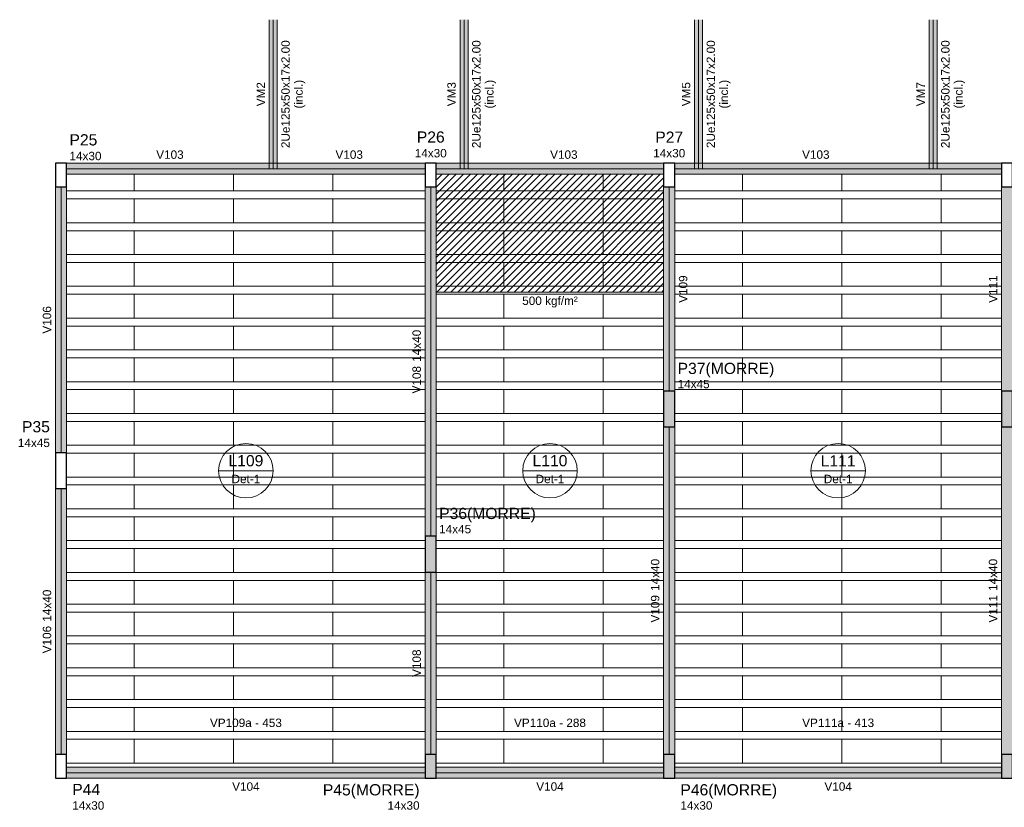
# Model space of a CAD drawing. Header units: millimetres. Extents: x 10906 to 25863, y 1966 to 4861.
# Tile 86 of 163: x 11425 to 11450, y 2928 to 2948. Entities that reach past the tile are written whole.
import ezdxf

# ---------------------------------------------------------------- set-up
doc = ezdxf.new("R2010")
doc.units = ezdxf.units.MM
for name, color, linetype, lineweight in [('CR-Paredes', 7, 'Continuous', 5), ('CR-Textos dos elementos', 4, 'Continuous', 30), ('FO-Eixos', 5, 'Continuous', 5), ('FO-Hachura pilar que morre', 106, 'Continuous', 5), ('FO-Hachura viga', 41, 'Continuous', 5), ('FO-Hachura viga genérica inclinada', 243, 'Continuous', 5), ('FO-Hachuras das lajes', 1, 'Continuous', 20), ('FO-Pilares', 4, 'Continuous', 30), ('FO-Textos das lajes', 3, 'Continuous', 20), ('FO-Textos das vigas', 7, 'Continuous', 5), ('FO-Textos dos pilares', 7, 'Continuous', 5), ('FO-Vigas', 1, 'Continuous', 20), ('FO-Vigas genéricas', 1, 'Continuous', 20)]:
    doc.layers.add(name, color=color, linetype=linetype, lineweight=lineweight)
doc.styles.add('Arial', font='arial.ttf')

msp = doc.modelspace()

# ---------------------------------------------------------------- hatches: boundary and pattern name
at = {"layer": 'CR-Paredes', "linetype": 'Continuous'}
h = msp.add_hatch(dxfattribs=at)
h.set_pattern_fill('ANSI31', color=256, style=0)
h.set_pattern_definition([(45, (11419.78654, 2929.25891), (-0.08838835, 0.08838835), [])])
h.paths.add_polyline_path([(11435.22654, 2941.35391), (11440.94654, 2941.35391), (11440.94654, 2944.31891), (11435.22654, 2944.31891), (11435.22654, 2941.35391)])
at = {"layer": 'FO-Hachura pilar que morre', "linetype": 'Continuous'}
for points in [[(11440.94654, 2937.95891), (11441.08654, 2937.95891), (11441.22654, 2937.95891), (11441.22654, 2938.40891), (11441.22654, 2938.85891), (11441.08654, 2938.85891), (11440.94654, 2938.85891), (11440.94654, 2938.40891)], [(11449.44654, 2937.95891), (11449.58654, 2937.95891), (11449.72654, 2937.95891), (11449.72654, 2938.40891), (11449.72654, 2938.85891), (11449.58654, 2938.85891), (11449.44654, 2938.85891), (11449.44654, 2938.40891)], [(11434.94654, 2934.30891), (11435.08654, 2934.30891), (11435.22654, 2934.30891), (11435.22654, 2934.75891), (11435.22654, 2935.20891), (11435.08654, 2935.20891), (11434.94654, 2935.20891), (11434.94654, 2934.75891)], [(11434.94654, 2929.11891), (11435.08654, 2929.11891), (11435.22654, 2929.11891), (11435.22654, 2929.41891), (11435.22654, 2929.71891), (11435.08654, 2929.71891), (11434.94654, 2929.71891), (11434.94654, 2929.41891)], [(11440.94654, 2929.11891), (11441.08654, 2929.11891), (11441.22654, 2929.11891), (11441.22654, 2929.41891), (11441.22654, 2929.71891), (11441.08654, 2929.71891), (11440.94654, 2929.71891), (11440.94654, 2929.41891)], [(11449.44654, 2929.11891), (11449.58654, 2929.11891), (11449.72654, 2929.11891), (11449.72654, 2929.41891), (11449.72654, 2929.71891), (11449.58654, 2929.71891), (11449.44654, 2929.71891), (11449.44654, 2929.41891)]]:
    msp.add_hatch(color=256, dxfattribs=at).paths.add_polyline_path(points)
at = {"layer": 'FO-Hachura viga', "linetype": 'Continuous'}
for points in [[(11431.12454, 2944.59891), (11431.12454, 2944.59891), (11425.92654, 2944.59891), (11425.92654, 2944.31891), (11431.12454, 2944.31891), (11431.12454, 2944.59891)], [(11434.94654, 2944.59911), (11434.94654, 2944.59911), (11431.12454, 2944.59911), (11431.12454, 2944.31891), (11434.94654, 2944.31891), (11434.94654, 2944.59911)], [(11435.92474, 2944.59891), (11435.92474, 2944.59891), (11435.22654, 2944.59891), (11435.22654, 2944.31891), (11435.92474, 2944.31891), (11435.92474, 2944.59891)], [(11440.94654, 2944.59911), (11440.94654, 2944.59911), (11435.92474, 2944.59911), (11435.92474, 2944.31891), (11440.94654, 2944.31891), (11440.94654, 2944.59911)], [(11441.82474, 2944.59891), (11441.82474, 2944.59891), (11441.22654, 2944.59891), (11441.22654, 2944.31891), (11441.82474, 2944.31891), (11441.82474, 2944.59891)], [(11447.72474, 2944.59891), (11447.72474, 2944.59891), (11441.82474, 2944.59891), (11441.82474, 2944.31891), (11447.72474, 2944.31891), (11447.72474, 2944.59891)], [(11449.44654, 2944.59891), (11449.44654, 2944.59891), (11447.72474, 2944.59891), (11447.72474, 2944.31891), (11449.44654, 2944.31891), (11449.44654, 2944.59891)], [(11425.92654, 2943.99891), (11425.92654, 2943.99891), (11425.64654, 2943.99891), (11425.64654, 2937.30891), (11425.92654, 2937.30891), (11425.92654, 2943.99891)], [(11435.22654, 2943.99891), (11435.22654, 2943.99891), (11434.94654, 2943.99891), (11434.94654, 2935.20891), (11435.22654, 2935.20891), (11435.22654, 2943.99891)], [(11441.22654, 2943.99891), (11441.22654, 2943.99891), (11440.94654, 2943.99891), (11440.94654, 2938.85891), (11441.22654, 2938.85891), (11441.22654, 2943.99891)], [(11449.72654, 2943.99891), (11449.72654, 2943.99891), (11449.44654, 2943.99891), (11449.44654, 2938.85891), (11449.72654, 2938.85891), (11449.72654, 2943.99891)], [(11441.22654, 2937.95891), (11441.22654, 2937.95891), (11440.94654, 2937.95891), (11440.94654, 2929.71891), (11441.22654, 2929.71891), (11441.22654, 2937.95891)], [(11449.72654, 2937.95891), (11449.72654, 2937.95891), (11449.44654, 2937.95891), (11449.44654, 2929.71891), (11449.72654, 2929.71891), (11449.72654, 2937.95891)], [(11425.92654, 2936.40891), (11425.92654, 2936.40891), (11425.64654, 2936.40891), (11425.64654, 2929.71891), (11425.92654, 2929.71891), (11425.92654, 2936.40891)], [(11435.22654, 2934.30891), (11435.22654, 2934.30891), (11434.94654, 2934.30891), (11434.94654, 2929.71891), (11435.22654, 2929.71891), (11435.22654, 2934.30891)], [(11434.94654, 2929.39891), (11434.94654, 2929.39891), (11425.92654, 2929.39891), (11425.92654, 2929.11891), (11434.94654, 2929.11891), (11434.94654, 2929.39891)], [(11440.94654, 2929.39891), (11440.94654, 2929.39891), (11435.22654, 2929.39891), (11435.22654, 2929.11891), (11440.94654, 2929.11891), (11440.94654, 2929.39891)], [(11449.44654, 2929.39891), (11449.44654, 2929.39891), (11441.22654, 2929.39891), (11441.22654, 2929.11891), (11449.44654, 2929.11891), (11449.44654, 2929.39891)]]:
    msp.add_hatch(color=256, dxfattribs=at).paths.add_polyline_path(points)
at = {"layer": 'FO-Hachura viga genérica inclinada', "linetype": 'Continuous'}
for points in [[(11431.22454, 2948.20891), (11431.22454, 2948.20891), (11431.02454, 2948.20891), (11431.02454, 2944.45891), (11431.22454, 2944.45891), (11431.22454, 2948.20891)], [(11436.02474, 2948.20891), (11436.02474, 2948.20891), (11435.82474, 2948.20891), (11435.82474, 2944.45891), (11436.02474, 2944.45891), (11436.02474, 2948.20891)], [(11441.92474, 2948.20891), (11441.92474, 2948.20891), (11441.72474, 2948.20891), (11441.72474, 2944.45891), (11441.92474, 2944.45891), (11441.92474, 2948.20891)], [(11447.82474, 2948.20891), (11447.82474, 2948.20891), (11447.62474, 2948.20891), (11447.62474, 2944.45891), (11447.82474, 2944.45891), (11447.82474, 2948.20891)]]:
    msp.add_hatch(color=256, dxfattribs=at).paths.add_polyline_path(points)

# ---------------------------------------------------------------- linework, layer by layer
at = {"layer": 'CR-Paredes'}
msp.add_lwpolyline([(11435.22654, 2941.35391), (11440.94654, 2941.35391), (11440.94654, 2944.31891), (11435.22654, 2944.31891), (11435.22654, 2941.35391)], close=True, dxfattribs=at)
at = {"layer": 'FO-Eixos'}
for p, q in [((11431.12454, 2944.45891), (11431.12454, 2948.20891)), ((11435.92454, 2944.45891), (11435.92454, 2948.20891)), ((11441.82454, 2944.45891), (11441.82454, 2948.20891)), ((11447.72454, 2944.45891), (11447.72454, 2948.20891)), ((11425.92654, 2944.45891), (11431.12454, 2944.45891)), ((11431.12454, 2944.45891), (11434.94654, 2944.45891)), ((11435.22654, 2944.45891), (11435.92454, 2944.45891)), ((11435.92454, 2944.45891), (11440.94654, 2944.45891)), ((11441.22654, 2944.45891), (11441.82454, 2944.45891)), ((11441.82454, 2944.45891), (11447.72454, 2944.45891)), ((11447.72454, 2944.45891), (11449.44654, 2944.45891)), ((11425.78654, 2937.30891), (11425.78654, 2943.99891)), ((11435.08654, 2935.20891), (11435.08654, 2943.99891)), ((11441.08654, 2938.85891), (11441.08654, 2943.99891)), ((11441.08654, 2929.71891), (11441.08654, 2937.95891)), ((11425.78654, 2929.71891), (11425.78654, 2936.40891)), ((11435.08654, 2929.71891), (11435.08654, 2934.30891)), ((11425.92654, 2929.25891), (11434.94654, 2929.25891)), ((11435.22654, 2929.25891), (11440.94654, 2929.25891)), ((11441.22654, 2929.25891), (11449.44654, 2929.25891))]:
    msp.add_line(p, q, dxfattribs=at)
for points in [[(11425.92654, 2943.89891), (11427.62654, 2943.89891), (11427.62654, 2944.31891)], [(11427.62654, 2944.31891), (11427.62654, 2943.89891), (11430.12654, 2943.89891), (11430.12654, 2944.31891)], [(11430.12654, 2944.31891), (11430.12654, 2943.89891), (11432.62654, 2943.89891), (11432.62654, 2944.31891)], [(11432.62654, 2944.31891), (11432.62654, 2943.89891), (11434.94654, 2943.89891)], [(11435.22654, 2943.89891), (11436.92654, 2943.89891), (11436.92654, 2944.31891)], [(11436.92654, 2944.31891), (11436.92654, 2943.89891), (11439.42654, 2943.89891), (11439.42654, 2944.31891)], [(11439.42654, 2944.31891), (11439.42654, 2943.89891), (11440.94654, 2943.89891)], [(11441.22654, 2943.89891), (11442.92654, 2943.89891), (11442.92654, 2944.31891)], [(11442.92654, 2944.31891), (11442.92654, 2943.89891), (11445.42654, 2943.89891), (11445.42654, 2944.31891)], [(11445.42654, 2944.31891), (11445.42654, 2943.89891), (11447.92654, 2943.89891), (11447.92654, 2944.31891)], [(11447.92654, 2944.31891), (11447.92654, 2943.89891), (11449.44654, 2943.89891)], [(11425.92654, 2943.09891), (11427.62654, 2943.09891), (11427.62654, 2943.69891), (11425.92654, 2943.69891)], [(11434.94654, 2943.69891), (11432.62654, 2943.69891), (11432.62654, 2943.09891), (11434.94654, 2943.09891)], [(11435.22654, 2943.09891), (11436.92654, 2943.09891), (11436.92654, 2943.69891), (11435.22654, 2943.69891)], [(11440.94654, 2943.69891), (11439.42654, 2943.69891), (11439.42654, 2943.09891), (11440.94654, 2943.09891)], [(11441.22654, 2943.09891), (11442.92654, 2943.09891), (11442.92654, 2943.69891), (11441.22654, 2943.69891)], [(11449.44654, 2943.69891), (11447.92654, 2943.69891), (11447.92654, 2943.09891), (11449.44654, 2943.09891)], [(11425.92654, 2942.29891), (11427.62654, 2942.29891), (11427.62654, 2942.89891), (11425.92654, 2942.89891)], [(11434.94654, 2942.89891), (11432.62654, 2942.89891), (11432.62654, 2942.29891), (11434.94654, 2942.29891)], [(11435.22654, 2942.29891), (11436.92654, 2942.29891), (11436.92654, 2942.89891), (11435.22654, 2942.89891)], [(11440.94654, 2942.89891), (11439.42654, 2942.89891), (11439.42654, 2942.29891), (11440.94654, 2942.29891)], [(11441.22654, 2942.29891), (11442.92654, 2942.29891), (11442.92654, 2942.89891), (11441.22654, 2942.89891)], [(11449.44654, 2942.89891), (11447.92654, 2942.89891), (11447.92654, 2942.29891), (11449.44654, 2942.29891)], [(11425.92654, 2941.49891), (11427.62654, 2941.49891), (11427.62654, 2942.09891), (11425.92654, 2942.09891)], [(11434.94654, 2942.09891), (11432.62654, 2942.09891), (11432.62654, 2941.49891), (11434.94654, 2941.49891)], [(11435.22654, 2941.49891), (11436.92654, 2941.49891), (11436.92654, 2942.09891), (11435.22654, 2942.09891)], [(11440.94654, 2942.09891), (11439.42654, 2942.09891), (11439.42654, 2941.49891), (11440.94654, 2941.49891)], [(11441.22654, 2941.49891), (11442.92654, 2941.49891), (11442.92654, 2942.09891), (11441.22654, 2942.09891)], [(11449.44654, 2942.09891), (11447.92654, 2942.09891), (11447.92654, 2941.49891), (11449.44654, 2941.49891)], [(11425.92654, 2940.69891), (11427.62654, 2940.69891), (11427.62654, 2941.29891), (11425.92654, 2941.29891)], [(11434.94654, 2941.29891), (11432.62654, 2941.29891), (11432.62654, 2940.69891), (11434.94654, 2940.69891)], [(11435.22654, 2940.69891), (11436.92654, 2940.69891), (11436.92654, 2941.29891), (11435.22654, 2941.29891)], [(11440.94654, 2941.29891), (11439.42654, 2941.29891), (11439.42654, 2940.69891), (11440.94654, 2940.69891)], [(11441.22654, 2940.69891), (11442.92654, 2940.69891), (11442.92654, 2941.29891), (11441.22654, 2941.29891)], [(11449.44654, 2941.29891), (11447.92654, 2941.29891), (11447.92654, 2940.69891), (11449.44654, 2940.69891)], [(11425.92654, 2939.89891), (11427.62654, 2939.89891), (11427.62654, 2940.49891), (11425.92654, 2940.49891)], [(11434.94654, 2940.49891), (11432.62654, 2940.49891), (11432.62654, 2939.89891), (11434.94654, 2939.89891)], [(11435.22654, 2939.89891), (11436.92654, 2939.89891), (11436.92654, 2940.49891), (11435.22654, 2940.49891)], [(11440.94654, 2940.49891), (11439.42654, 2940.49891), (11439.42654, 2939.89891), (11440.94654, 2939.89891)], [(11441.22654, 2939.89891), (11442.92654, 2939.89891), (11442.92654, 2940.49891), (11441.22654, 2940.49891)], [(11449.44654, 2940.49891), (11447.92654, 2940.49891), (11447.92654, 2939.89891), (11449.44654, 2939.89891)], [(11425.92654, 2939.09891), (11427.62654, 2939.09891), (11427.62654, 2939.69891), (11425.92654, 2939.69891)], [(11434.94654, 2939.69891), (11432.62654, 2939.69891), (11432.62654, 2939.09891), (11434.94654, 2939.09891)], [(11435.22654, 2939.09891), (11436.92654, 2939.09891), (11436.92654, 2939.69891), (11435.22654, 2939.69891)], [(11440.94654, 2939.69891), (11439.42654, 2939.69891), (11439.42654, 2939.09891), (11440.94654, 2939.09891)], [(11441.22654, 2939.09891), (11442.92654, 2939.09891), (11442.92654, 2939.69891), (11441.22654, 2939.69891)], [(11449.44654, 2939.69891), (11447.92654, 2939.69891), (11447.92654, 2939.09891), (11449.44654, 2939.09891)], [(11425.92654, 2938.29891), (11427.62654, 2938.29891), (11427.62654, 2938.89891), (11425.92654, 2938.89891)], [(11434.94654, 2938.89891), (11432.62654, 2938.89891), (11432.62654, 2938.29891), (11434.94654, 2938.29891)], [(11435.22654, 2938.29891), (11436.92654, 2938.29891), (11436.92654, 2938.89891), (11435.22654, 2938.89891)], [(11440.94654, 2938.89891), (11439.42654, 2938.89891), (11439.42654, 2938.29891), (11440.94654, 2938.29891)], [(11441.22654, 2938.29891), (11442.92654, 2938.29891), (11442.92654, 2938.89891), (11441.22654, 2938.89891)], [(11449.44654, 2938.89891), (11447.92654, 2938.89891), (11447.92654, 2938.29891), (11449.44654, 2938.29891)], [(11425.92654, 2937.49891), (11427.62654, 2937.49891), (11427.62654, 2938.09891), (11425.92654, 2938.09891)], [(11434.94654, 2938.09891), (11432.62654, 2938.09891), (11432.62654, 2937.49891), (11434.94654, 2937.49891)], [(11435.22654, 2937.49891), (11436.92654, 2937.49891), (11436.92654, 2938.09891), (11435.22654, 2938.09891)], [(11440.94654, 2938.09891), (11439.42654, 2938.09891), (11439.42654, 2937.49891), (11440.94654, 2937.49891)], [(11441.22654, 2937.49891), (11442.92654, 2937.49891), (11442.92654, 2938.09891), (11441.22654, 2938.09891)], [(11449.44654, 2938.09891), (11447.92654, 2938.09891), (11447.92654, 2937.49891), (11449.44654, 2937.49891)], [(11425.92654, 2936.69891), (11427.62654, 2936.69891), (11427.62654, 2937.29891), (11425.92654, 2937.29891)], [(11434.94654, 2937.29891), (11432.62654, 2937.29891), (11432.62654, 2936.69891), (11434.94654, 2936.69891)], [(11435.22654, 2936.69891), (11436.92654, 2936.69891), (11436.92654, 2937.29891), (11435.22654, 2937.29891)], [(11440.94654, 2937.29891), (11439.42654, 2937.29891), (11439.42654, 2936.69891), (11440.94654, 2936.69891)], [(11441.22654, 2936.69891), (11442.92654, 2936.69891), (11442.92654, 2937.29891), (11441.22654, 2937.29891)], [(11449.44654, 2937.29891), (11447.92654, 2937.29891), (11447.92654, 2936.69891), (11449.44654, 2936.69891)], [(11425.92654, 2935.89891), (11427.62654, 2935.89891), (11427.62654, 2936.49891), (11425.92654, 2936.49891)], [(11434.94654, 2936.49891), (11432.62654, 2936.49891), (11432.62654, 2935.89891), (11434.94654, 2935.89891)], [(11435.22654, 2935.89891), (11436.92654, 2935.89891), (11436.92654, 2936.49891), (11435.22654, 2936.49891)], [(11440.94654, 2936.49891), (11439.42654, 2936.49891), (11439.42654, 2935.89891), (11440.94654, 2935.89891)], [(11441.22654, 2935.89891), (11442.92654, 2935.89891), (11442.92654, 2936.49891), (11441.22654, 2936.49891)], [(11449.44654, 2936.49891), (11447.92654, 2936.49891), (11447.92654, 2935.89891), (11449.44654, 2935.89891)], [(11425.92654, 2935.09891), (11427.62654, 2935.09891), (11427.62654, 2935.69891), (11425.92654, 2935.69891)], [(11434.94654, 2935.69891), (11432.62654, 2935.69891), (11432.62654, 2935.09891), (11434.94654, 2935.09891)], [(11435.22654, 2935.09891), (11436.92654, 2935.09891), (11436.92654, 2935.69891), (11435.22654, 2935.69891)], [(11440.94654, 2935.69891), (11439.42654, 2935.69891), (11439.42654, 2935.09891), (11440.94654, 2935.09891)], [(11441.22654, 2935.09891), (11442.92654, 2935.09891), (11442.92654, 2935.69891), (11441.22654, 2935.69891)], [(11449.44654, 2935.69891), (11447.92654, 2935.69891), (11447.92654, 2935.09891), (11449.44654, 2935.09891)], [(11425.92654, 2934.29891), (11427.62654, 2934.29891), (11427.62654, 2934.89891), (11425.92654, 2934.89891)], [(11434.94654, 2934.89891), (11432.62654, 2934.89891), (11432.62654, 2934.29891), (11434.94654, 2934.29891)], [(11435.22654, 2934.29891), (11436.92654, 2934.29891), (11436.92654, 2934.89891), (11435.22654, 2934.89891)], [(11440.94654, 2934.89891), (11439.42654, 2934.89891), (11439.42654, 2934.29891), (11440.94654, 2934.29891)], [(11441.22654, 2934.29891), (11442.92654, 2934.29891), (11442.92654, 2934.89891), (11441.22654, 2934.89891)], [(11449.44654, 2934.89891), (11447.92654, 2934.89891), (11447.92654, 2934.29891), (11449.44654, 2934.29891)], [(11425.92654, 2933.49891), (11427.62654, 2933.49891), (11427.62654, 2934.09891), (11425.92654, 2934.09891)], [(11434.94654, 2934.09891), (11432.62654, 2934.09891), (11432.62654, 2933.49891), (11434.94654, 2933.49891)], [(11435.22654, 2933.49891), (11436.92654, 2933.49891), (11436.92654, 2934.09891), (11435.22654, 2934.09891)], [(11440.94654, 2934.09891), (11439.42654, 2934.09891), (11439.42654, 2933.49891), (11440.94654, 2933.49891)], [(11441.22654, 2933.49891), (11442.92654, 2933.49891), (11442.92654, 2934.09891), (11441.22654, 2934.09891)], [(11449.44654, 2934.09891), (11447.92654, 2934.09891), (11447.92654, 2933.49891), (11449.44654, 2933.49891)], [(11425.92654, 2932.69891), (11427.62654, 2932.69891), (11427.62654, 2933.29891), (11425.92654, 2933.29891)], [(11434.94654, 2933.29891), (11432.62654, 2933.29891), (11432.62654, 2932.69891), (11434.94654, 2932.69891)], [(11435.22654, 2932.69891), (11436.92654, 2932.69891), (11436.92654, 2933.29891), (11435.22654, 2933.29891)], [(11440.94654, 2933.29891), (11439.42654, 2933.29891), (11439.42654, 2932.69891), (11440.94654, 2932.69891)], [(11441.22654, 2932.69891), (11442.92654, 2932.69891), (11442.92654, 2933.29891), (11441.22654, 2933.29891)], [(11449.44654, 2933.29891), (11447.92654, 2933.29891), (11447.92654, 2932.69891), (11449.44654, 2932.69891)], [(11425.92654, 2931.89891), (11427.62654, 2931.89891), (11427.62654, 2932.49891), (11425.92654, 2932.49891)], [(11434.94654, 2932.49891), (11432.62654, 2932.49891), (11432.62654, 2931.89891), (11434.94654, 2931.89891)], [(11435.22654, 2931.89891), (11436.92654, 2931.89891), (11436.92654, 2932.49891), (11435.22654, 2932.49891)], [(11440.94654, 2932.49891), (11439.42654, 2932.49891), (11439.42654, 2931.89891), (11440.94654, 2931.89891)], [(11441.22654, 2931.89891), (11442.92654, 2931.89891), (11442.92654, 2932.49891), (11441.22654, 2932.49891)], [(11449.44654, 2932.49891), (11447.92654, 2932.49891), (11447.92654, 2931.89891), (11449.44654, 2931.89891)], [(11425.92654, 2931.09891), (11427.62654, 2931.09891), (11427.62654, 2931.69891), (11425.92654, 2931.69891)], [(11434.94654, 2931.69891), (11432.62654, 2931.69891), (11432.62654, 2931.09891), (11434.94654, 2931.09891)], [(11435.22654, 2931.09891), (11436.92654, 2931.09891), (11436.92654, 2931.69891), (11435.22654, 2931.69891)], [(11440.94654, 2931.69891), (11439.42654, 2931.69891), (11439.42654, 2931.09891), (11440.94654, 2931.09891)], [(11441.22654, 2931.09891), (11442.92654, 2931.09891), (11442.92654, 2931.69891), (11441.22654, 2931.69891)], [(11449.44654, 2931.69891), (11447.92654, 2931.69891), (11447.92654, 2931.09891), (11449.44654, 2931.09891)], [(11425.92654, 2930.29891), (11427.62654, 2930.29891), (11427.62654, 2930.89891), (11425.92654, 2930.89891)], [(11434.94654, 2930.89891), (11432.62654, 2930.89891), (11432.62654, 2930.29891), (11434.94654, 2930.29891)], [(11435.22654, 2930.29891), (11436.92654, 2930.29891), (11436.92654, 2930.89891), (11435.22654, 2930.89891)], [(11440.94654, 2930.89891), (11439.42654, 2930.89891), (11439.42654, 2930.29891), (11440.94654, 2930.29891)], [(11441.22654, 2930.29891), (11442.92654, 2930.29891), (11442.92654, 2930.89891), (11441.22654, 2930.89891)], [(11449.44654, 2930.89891), (11447.92654, 2930.89891), (11447.92654, 2930.29891), (11449.44654, 2930.29891)], [(11425.92654, 2929.49891), (11427.62654, 2929.49891), (11427.62654, 2930.09891), (11425.92654, 2930.09891)], [(11434.94654, 2930.09891), (11432.62654, 2930.09891), (11432.62654, 2929.49891), (11434.94654, 2929.49891)], [(11435.22654, 2929.49891), (11436.92654, 2929.49891), (11436.92654, 2930.09891), (11435.22654, 2930.09891)], [(11440.94654, 2930.09891), (11439.42654, 2930.09891), (11439.42654, 2929.49891), (11440.94654, 2929.49891)], [(11441.22654, 2929.49891), (11442.92654, 2929.49891), (11442.92654, 2930.09891), (11441.22654, 2930.09891)], [(11449.44654, 2930.09891), (11447.92654, 2930.09891), (11447.92654, 2929.49891), (11449.44654, 2929.49891)]]:
    msp.add_lwpolyline(points, dxfattribs=at)
for points in [[(11427.62654, 2943.09891), (11430.12654, 2943.09891), (11430.12654, 2943.69891), (11427.62654, 2943.69891), (11427.62654, 2943.09891)], [(11430.12654, 2943.09891), (11432.62654, 2943.09891), (11432.62654, 2943.69891), (11430.12654, 2943.69891), (11430.12654, 2943.09891)], [(11436.92654, 2943.09891), (11439.42654, 2943.09891), (11439.42654, 2943.69891), (11436.92654, 2943.69891), (11436.92654, 2943.09891)], [(11442.92654, 2943.09891), (11445.42654, 2943.09891), (11445.42654, 2943.69891), (11442.92654, 2943.69891), (11442.92654, 2943.09891)], [(11445.42654, 2943.09891), (11447.92654, 2943.09891), (11447.92654, 2943.69891), (11445.42654, 2943.69891), (11445.42654, 2943.09891)], [(11427.62654, 2942.29891), (11430.12654, 2942.29891), (11430.12654, 2942.89891), (11427.62654, 2942.89891), (11427.62654, 2942.29891)], [(11430.12654, 2942.29891), (11432.62654, 2942.29891), (11432.62654, 2942.89891), (11430.12654, 2942.89891), (11430.12654, 2942.29891)], [(11436.92654, 2942.29891), (11439.42654, 2942.29891), (11439.42654, 2942.89891), (11436.92654, 2942.89891), (11436.92654, 2942.29891)], [(11442.92654, 2942.29891), (11445.42654, 2942.29891), (11445.42654, 2942.89891), (11442.92654, 2942.89891), (11442.92654, 2942.29891)], [(11445.42654, 2942.29891), (11447.92654, 2942.29891), (11447.92654, 2942.89891), (11445.42654, 2942.89891), (11445.42654, 2942.29891)], [(11427.62654, 2941.49891), (11430.12654, 2941.49891), (11430.12654, 2942.09891), (11427.62654, 2942.09891), (11427.62654, 2941.49891)], [(11430.12654, 2941.49891), (11432.62654, 2941.49891), (11432.62654, 2942.09891), (11430.12654, 2942.09891), (11430.12654, 2941.49891)], [(11436.92654, 2941.49891), (11439.42654, 2941.49891), (11439.42654, 2942.09891), (11436.92654, 2942.09891), (11436.92654, 2941.49891)], [(11442.92654, 2941.49891), (11445.42654, 2941.49891), (11445.42654, 2942.09891), (11442.92654, 2942.09891), (11442.92654, 2941.49891)], [(11445.42654, 2941.49891), (11447.92654, 2941.49891), (11447.92654, 2942.09891), (11445.42654, 2942.09891), (11445.42654, 2941.49891)], [(11427.62654, 2940.69891), (11430.12654, 2940.69891), (11430.12654, 2941.29891), (11427.62654, 2941.29891), (11427.62654, 2940.69891)], [(11430.12654, 2940.69891), (11432.62654, 2940.69891), (11432.62654, 2941.29891), (11430.12654, 2941.29891), (11430.12654, 2940.69891)], [(11436.92654, 2940.69891), (11439.42654, 2940.69891), (11439.42654, 2941.29891), (11436.92654, 2941.29891), (11436.92654, 2940.69891)], [(11442.92654, 2940.69891), (11445.42654, 2940.69891), (11445.42654, 2941.29891), (11442.92654, 2941.29891), (11442.92654, 2940.69891)], [(11445.42654, 2940.69891), (11447.92654, 2940.69891), (11447.92654, 2941.29891), (11445.42654, 2941.29891), (11445.42654, 2940.69891)], [(11427.62654, 2939.89891), (11430.12654, 2939.89891), (11430.12654, 2940.49891), (11427.62654, 2940.49891), (11427.62654, 2939.89891)], [(11430.12654, 2939.89891), (11432.62654, 2939.89891), (11432.62654, 2940.49891), (11430.12654, 2940.49891), (11430.12654, 2939.89891)], [(11436.92654, 2939.89891), (11439.42654, 2939.89891), (11439.42654, 2940.49891), (11436.92654, 2940.49891), (11436.92654, 2939.89891)], [(11442.92654, 2939.89891), (11445.42654, 2939.89891), (11445.42654, 2940.49891), (11442.92654, 2940.49891), (11442.92654, 2939.89891)], [(11445.42654, 2939.89891), (11447.92654, 2939.89891), (11447.92654, 2940.49891), (11445.42654, 2940.49891), (11445.42654, 2939.89891)], [(11427.62654, 2939.09891), (11430.12654, 2939.09891), (11430.12654, 2939.69891), (11427.62654, 2939.69891), (11427.62654, 2939.09891)], [(11430.12654, 2939.09891), (11432.62654, 2939.09891), (11432.62654, 2939.69891), (11430.12654, 2939.69891), (11430.12654, 2939.09891)], [(11436.92654, 2939.09891), (11439.42654, 2939.09891), (11439.42654, 2939.69891), (11436.92654, 2939.69891), (11436.92654, 2939.09891)], [(11442.92654, 2939.09891), (11445.42654, 2939.09891), (11445.42654, 2939.69891), (11442.92654, 2939.69891), (11442.92654, 2939.09891)], [(11445.42654, 2939.09891), (11447.92654, 2939.09891), (11447.92654, 2939.69891), (11445.42654, 2939.69891), (11445.42654, 2939.09891)], [(11427.62654, 2938.29891), (11430.12654, 2938.29891), (11430.12654, 2938.89891), (11427.62654, 2938.89891), (11427.62654, 2938.29891)], [(11430.12654, 2938.29891), (11432.62654, 2938.29891), (11432.62654, 2938.89891), (11430.12654, 2938.89891), (11430.12654, 2938.29891)], [(11436.92654, 2938.29891), (11439.42654, 2938.29891), (11439.42654, 2938.89891), (11436.92654, 2938.89891), (11436.92654, 2938.29891)], [(11442.92654, 2938.29891), (11445.42654, 2938.29891), (11445.42654, 2938.89891), (11442.92654, 2938.89891), (11442.92654, 2938.29891)], [(11445.42654, 2938.29891), (11447.92654, 2938.29891), (11447.92654, 2938.89891), (11445.42654, 2938.89891), (11445.42654, 2938.29891)], [(11427.62654, 2937.49891), (11430.12654, 2937.49891), (11430.12654, 2938.09891), (11427.62654, 2938.09891), (11427.62654, 2937.49891)], [(11430.12654, 2937.49891), (11432.62654, 2937.49891), (11432.62654, 2938.09891), (11430.12654, 2938.09891), (11430.12654, 2937.49891)], [(11436.92654, 2937.49891), (11439.42654, 2937.49891), (11439.42654, 2938.09891), (11436.92654, 2938.09891), (11436.92654, 2937.49891)], [(11442.92654, 2937.49891), (11445.42654, 2937.49891), (11445.42654, 2938.09891), (11442.92654, 2938.09891), (11442.92654, 2937.49891)], [(11445.42654, 2937.49891), (11447.92654, 2937.49891), (11447.92654, 2938.09891), (11445.42654, 2938.09891), (11445.42654, 2937.49891)], [(11427.62654, 2936.69891), (11430.12654, 2936.69891), (11430.12654, 2937.29891), (11427.62654, 2937.29891), (11427.62654, 2936.69891)], [(11430.12654, 2936.69891), (11432.62654, 2936.69891), (11432.62654, 2937.29891), (11430.12654, 2937.29891), (11430.12654, 2936.69891)], [(11436.92654, 2936.69891), (11439.42654, 2936.69891), (11439.42654, 2937.29891), (11436.92654, 2937.29891), (11436.92654, 2936.69891)], [(11442.92654, 2936.69891), (11445.42654, 2936.69891), (11445.42654, 2937.29891), (11442.92654, 2937.29891), (11442.92654, 2936.69891)], [(11445.42654, 2936.69891), (11447.92654, 2936.69891), (11447.92654, 2937.29891), (11445.42654, 2937.29891), (11445.42654, 2936.69891)], [(11427.62654, 2935.89891), (11430.12654, 2935.89891), (11430.12654, 2936.49891), (11427.62654, 2936.49891), (11427.62654, 2935.89891)], [(11430.12654, 2935.89891), (11432.62654, 2935.89891), (11432.62654, 2936.49891), (11430.12654, 2936.49891), (11430.12654, 2935.89891)], [(11436.92654, 2935.89891), (11439.42654, 2935.89891), (11439.42654, 2936.49891), (11436.92654, 2936.49891), (11436.92654, 2935.89891)], [(11442.92654, 2935.89891), (11445.42654, 2935.89891), (11445.42654, 2936.49891), (11442.92654, 2936.49891), (11442.92654, 2935.89891)], [(11445.42654, 2935.89891), (11447.92654, 2935.89891), (11447.92654, 2936.49891), (11445.42654, 2936.49891), (11445.42654, 2935.89891)], [(11427.62654, 2935.09891), (11430.12654, 2935.09891), (11430.12654, 2935.69891), (11427.62654, 2935.69891), (11427.62654, 2935.09891)], [(11430.12654, 2935.09891), (11432.62654, 2935.09891), (11432.62654, 2935.69891), (11430.12654, 2935.69891), (11430.12654, 2935.09891)], [(11436.92654, 2935.09891), (11439.42654, 2935.09891), (11439.42654, 2935.69891), (11436.92654, 2935.69891), (11436.92654, 2935.09891)], [(11442.92654, 2935.09891), (11445.42654, 2935.09891), (11445.42654, 2935.69891), (11442.92654, 2935.69891), (11442.92654, 2935.09891)], [(11445.42654, 2935.09891), (11447.92654, 2935.09891), (11447.92654, 2935.69891), (11445.42654, 2935.69891), (11445.42654, 2935.09891)], [(11427.62654, 2934.29891), (11430.12654, 2934.29891), (11430.12654, 2934.89891), (11427.62654, 2934.89891), (11427.62654, 2934.29891)], [(11430.12654, 2934.29891), (11432.62654, 2934.29891), (11432.62654, 2934.89891), (11430.12654, 2934.89891), (11430.12654, 2934.29891)], [(11436.92654, 2934.29891), (11439.42654, 2934.29891), (11439.42654, 2934.89891), (11436.92654, 2934.89891), (11436.92654, 2934.29891)], [(11442.92654, 2934.29891), (11445.42654, 2934.29891), (11445.42654, 2934.89891), (11442.92654, 2934.89891), (11442.92654, 2934.29891)], [(11445.42654, 2934.29891), (11447.92654, 2934.29891), (11447.92654, 2934.89891), (11445.42654, 2934.89891), (11445.42654, 2934.29891)], [(11427.62654, 2933.49891), (11430.12654, 2933.49891), (11430.12654, 2934.09891), (11427.62654, 2934.09891), (11427.62654, 2933.49891)], [(11430.12654, 2933.49891), (11432.62654, 2933.49891), (11432.62654, 2934.09891), (11430.12654, 2934.09891), (11430.12654, 2933.49891)], [(11436.92654, 2933.49891), (11439.42654, 2933.49891), (11439.42654, 2934.09891), (11436.92654, 2934.09891), (11436.92654, 2933.49891)], [(11442.92654, 2933.49891), (11445.42654, 2933.49891), (11445.42654, 2934.09891), (11442.92654, 2934.09891), (11442.92654, 2933.49891)], [(11445.42654, 2933.49891), (11447.92654, 2933.49891), (11447.92654, 2934.09891), (11445.42654, 2934.09891), (11445.42654, 2933.49891)], [(11427.62654, 2932.69891), (11430.12654, 2932.69891), (11430.12654, 2933.29891), (11427.62654, 2933.29891), (11427.62654, 2932.69891)], [(11430.12654, 2932.69891), (11432.62654, 2932.69891), (11432.62654, 2933.29891), (11430.12654, 2933.29891), (11430.12654, 2932.69891)], [(11436.92654, 2932.69891), (11439.42654, 2932.69891), (11439.42654, 2933.29891), (11436.92654, 2933.29891), (11436.92654, 2932.69891)], [(11442.92654, 2932.69891), (11445.42654, 2932.69891), (11445.42654, 2933.29891), (11442.92654, 2933.29891), (11442.92654, 2932.69891)], [(11445.42654, 2932.69891), (11447.92654, 2932.69891), (11447.92654, 2933.29891), (11445.42654, 2933.29891), (11445.42654, 2932.69891)], [(11427.62654, 2931.89891), (11430.12654, 2931.89891), (11430.12654, 2932.49891), (11427.62654, 2932.49891), (11427.62654, 2931.89891)], [(11430.12654, 2931.89891), (11432.62654, 2931.89891), (11432.62654, 2932.49891), (11430.12654, 2932.49891), (11430.12654, 2931.89891)], [(11436.92654, 2931.89891), (11439.42654, 2931.89891), (11439.42654, 2932.49891), (11436.92654, 2932.49891), (11436.92654, 2931.89891)], [(11442.92654, 2931.89891), (11445.42654, 2931.89891), (11445.42654, 2932.49891), (11442.92654, 2932.49891), (11442.92654, 2931.89891)], [(11445.42654, 2931.89891), (11447.92654, 2931.89891), (11447.92654, 2932.49891), (11445.42654, 2932.49891), (11445.42654, 2931.89891)], [(11427.62654, 2931.09891), (11430.12654, 2931.09891), (11430.12654, 2931.69891), (11427.62654, 2931.69891), (11427.62654, 2931.09891)], [(11430.12654, 2931.09891), (11432.62654, 2931.09891), (11432.62654, 2931.69891), (11430.12654, 2931.69891), (11430.12654, 2931.09891)], [(11436.92654, 2931.09891), (11439.42654, 2931.09891), (11439.42654, 2931.69891), (11436.92654, 2931.69891), (11436.92654, 2931.09891)], [(11442.92654, 2931.09891), (11445.42654, 2931.09891), (11445.42654, 2931.69891), (11442.92654, 2931.69891), (11442.92654, 2931.09891)], [(11445.42654, 2931.09891), (11447.92654, 2931.09891), (11447.92654, 2931.69891), (11445.42654, 2931.69891), (11445.42654, 2931.09891)], [(11427.62654, 2930.29891), (11430.12654, 2930.29891), (11430.12654, 2930.89891), (11427.62654, 2930.89891), (11427.62654, 2930.29891)], [(11430.12654, 2930.29891), (11432.62654, 2930.29891), (11432.62654, 2930.89891), (11430.12654, 2930.89891), (11430.12654, 2930.29891)], [(11436.92654, 2930.29891), (11439.42654, 2930.29891), (11439.42654, 2930.89891), (11436.92654, 2930.89891), (11436.92654, 2930.29891)], [(11442.92654, 2930.29891), (11445.42654, 2930.29891), (11445.42654, 2930.89891), (11442.92654, 2930.89891), (11442.92654, 2930.29891)], [(11445.42654, 2930.29891), (11447.92654, 2930.29891), (11447.92654, 2930.89891), (11445.42654, 2930.89891), (11445.42654, 2930.29891)], [(11427.62654, 2929.49891), (11430.12654, 2929.49891), (11430.12654, 2930.09891), (11427.62654, 2930.09891), (11427.62654, 2929.49891)], [(11430.12654, 2929.49891), (11432.62654, 2929.49891), (11432.62654, 2930.09891), (11430.12654, 2930.09891), (11430.12654, 2929.49891)], [(11436.92654, 2929.49891), (11439.42654, 2929.49891), (11439.42654, 2930.09891), (11436.92654, 2930.09891), (11436.92654, 2929.49891)], [(11442.92654, 2929.49891), (11445.42654, 2929.49891), (11445.42654, 2930.09891), (11442.92654, 2930.09891), (11442.92654, 2929.49891)], [(11445.42654, 2929.49891), (11447.92654, 2929.49891), (11447.92654, 2930.09891), (11445.42654, 2930.09891), (11445.42654, 2929.49891)]]:
    msp.add_lwpolyline(points, close=True, dxfattribs=at)
at = {"layer": 'FO-Hachuras das lajes'}
for p, q in [((11425.92654, 2943.89891), (11434.94654, 2943.89891)), ((11435.22654, 2943.89891), (11440.94654, 2943.89891)), ((11441.22654, 2943.89891), (11449.44654, 2943.89891)), ((11425.92654, 2943.69891), (11434.94654, 2943.69891)), ((11435.22654, 2943.69891), (11440.94654, 2943.69891)), ((11441.22654, 2943.69891), (11449.44654, 2943.69891)), ((11425.92654, 2943.09891), (11434.94654, 2943.09891)), ((11435.22654, 2943.09891), (11440.94654, 2943.09891)), ((11441.22654, 2943.09891), (11449.44654, 2943.09891)), ((11425.92654, 2942.89891), (11434.94654, 2942.89891)), ((11435.22654, 2942.89891), (11440.94654, 2942.89891)), ((11441.22654, 2942.89891), (11449.44654, 2942.89891)), ((11425.92654, 2942.29891), (11434.94654, 2942.29891)), ((11425.92654, 2942.09891), (11434.94654, 2942.09891)), ((11435.22654, 2942.29891), (11440.94654, 2942.29891)), ((11435.22654, 2942.09891), (11440.94654, 2942.09891)), ((11441.22654, 2942.29891), (11449.44654, 2942.29891)), ((11441.22654, 2942.09891), (11449.44654, 2942.09891)), ((11425.92654, 2941.49891), (11434.94654, 2941.49891)), ((11435.22654, 2941.49891), (11440.94654, 2941.49891)), ((11441.22654, 2941.49891), (11449.44654, 2941.49891)), ((11425.92654, 2941.29891), (11434.94654, 2941.29891)), ((11435.22654, 2941.29891), (11440.94654, 2941.29891)), ((11441.22654, 2941.29891), (11449.44654, 2941.29891)), ((11425.92654, 2940.69891), (11434.94654, 2940.69891)), ((11435.22654, 2940.69891), (11440.94654, 2940.69891)), ((11441.22654, 2940.69891), (11449.44654, 2940.69891)), ((11425.92654, 2940.49891), (11434.94654, 2940.49891)), ((11435.22654, 2940.49891), (11440.94654, 2940.49891)), ((11441.22654, 2940.49891), (11449.44654, 2940.49891)), ((11425.92654, 2939.89891), (11434.94654, 2939.89891)), ((11435.22654, 2939.89891), (11440.94654, 2939.89891)), ((11441.22654, 2939.89891), (11449.44654, 2939.89891)), ((11425.92654, 2939.69891), (11434.94654, 2939.69891)), ((11435.22654, 2939.69891), (11440.94654, 2939.69891)), ((11441.22654, 2939.69891), (11449.44654, 2939.69891)), ((11425.92654, 2939.09891), (11434.94654, 2939.09891)), ((11435.22654, 2939.09891), (11440.94654, 2939.09891)), ((11441.22654, 2939.09891), (11449.44654, 2939.09891)), ((11425.92654, 2938.89891), (11434.94654, 2938.89891)), ((11435.22654, 2938.89891), (11440.94654, 2938.89891)), ((11441.22654, 2938.89891), (11449.44654, 2938.89891)), ((11425.92654, 2938.29891), (11434.94654, 2938.29891)), ((11435.22654, 2938.29891), (11440.94654, 2938.29891)), ((11441.22654, 2938.29891), (11449.44654, 2938.29891)), ((11425.92654, 2938.09891), (11434.94654, 2938.09891)), ((11435.22654, 2938.09891), (11440.94654, 2938.09891)), ((11441.22654, 2938.09891), (11449.44654, 2938.09891)), ((11425.92654, 2937.49891), (11434.94654, 2937.49891)), ((11435.22654, 2937.49891), (11440.94654, 2937.49891)), ((11441.22654, 2937.49891), (11449.44654, 2937.49891)), ((11425.92654, 2937.29891), (11434.94654, 2937.29891)), ((11435.22654, 2937.29891), (11440.94654, 2937.29891)), ((11441.22654, 2937.29891), (11449.44654, 2937.29891)), ((11425.92654, 2936.69891), (11434.94654, 2936.69891)), ((11435.22654, 2936.69891), (11440.94654, 2936.69891)), ((11441.22654, 2936.69891), (11449.44654, 2936.69891)), ((11425.92654, 2936.49891), (11434.94654, 2936.49891)), ((11435.22654, 2936.49891), (11440.94654, 2936.49891)), ((11441.22654, 2936.49891), (11449.44654, 2936.49891)), ((11425.92654, 2935.89891), (11434.94654, 2935.89891)), ((11435.22654, 2935.89891), (11440.94654, 2935.89891)), ((11441.22654, 2935.89891), (11449.44654, 2935.89891)), ((11425.92654, 2935.69891), (11434.94654, 2935.69891)), ((11435.22654, 2935.69891), (11440.94654, 2935.69891)), ((11441.22654, 2935.69891), (11449.44654, 2935.69891)), ((11425.92654, 2935.09891), (11434.94654, 2935.09891)), ((11425.92654, 2934.89891), (11434.94654, 2934.89891)), ((11435.22654, 2935.09891), (11440.94654, 2935.09891)), ((11435.22654, 2934.89891), (11440.94654, 2934.89891)), ((11441.22654, 2935.09891), (11449.44654, 2935.09891)), ((11441.22654, 2934.89891), (11449.44654, 2934.89891)), ((11425.92654, 2934.29891), (11434.94654, 2934.29891)), ((11435.22654, 2934.29891), (11440.94654, 2934.29891)), ((11441.22654, 2934.29891), (11449.44654, 2934.29891)), ((11425.92654, 2934.09891), (11434.94654, 2934.09891)), ((11435.22654, 2934.09891), (11440.94654, 2934.09891)), ((11441.22654, 2934.09891), (11449.44654, 2934.09891)), ((11425.92654, 2933.49891), (11434.94654, 2933.49891)), ((11435.22654, 2933.49891), (11440.94654, 2933.49891)), ((11441.22654, 2933.49891), (11449.44654, 2933.49891)), ((11425.92654, 2933.29891), (11434.94654, 2933.29891)), ((11435.22654, 2933.29891), (11440.94654, 2933.29891)), ((11441.22654, 2933.29891), (11449.44654, 2933.29891)), ((11425.92654, 2932.69891), (11434.94654, 2932.69891)), ((11435.22654, 2932.69891), (11440.94654, 2932.69891)), ((11441.22654, 2932.69891), (11449.44654, 2932.69891)), ((11425.92654, 2932.49891), (11434.94654, 2932.49891)), ((11435.22654, 2932.49891), (11440.94654, 2932.49891)), ((11441.22654, 2932.49891), (11449.44654, 2932.49891)), ((11425.92654, 2931.89891), (11434.94654, 2931.89891)), ((11425.92654, 2931.69891), (11434.94654, 2931.69891)), ((11435.22654, 2931.89891), (11440.94654, 2931.89891)), ((11435.22654, 2931.69891), (11440.94654, 2931.69891)), ((11441.22654, 2931.89891), (11449.44654, 2931.89891)), ((11441.22654, 2931.69891), (11449.44654, 2931.69891)), ((11425.92654, 2931.09891), (11434.94654, 2931.09891)), ((11435.22654, 2931.09891), (11440.94654, 2931.09891)), ((11441.22654, 2931.09891), (11449.44654, 2931.09891)), ((11425.92654, 2930.89891), (11434.94654, 2930.89891)), ((11435.22654, 2930.89891), (11440.94654, 2930.89891)), ((11441.22654, 2930.89891), (11449.44654, 2930.89891)), ((11425.92654, 2930.29891), (11434.94654, 2930.29891)), ((11435.22654, 2930.29891), (11440.94654, 2930.29891)), ((11441.22654, 2930.29891), (11449.44654, 2930.29891)), ((11425.92654, 2930.09891), (11434.94654, 2930.09891)), ((11435.22654, 2930.09891), (11440.94654, 2930.09891)), ((11441.22654, 2930.09891), (11449.44654, 2930.09891)), ((11425.92654, 2929.49891), (11434.94654, 2929.49891)), ((11435.22654, 2929.49891), (11440.94654, 2929.49891)), ((11441.22654, 2929.49891), (11449.44654, 2929.49891))]:
    msp.add_line(p, q, dxfattribs=at)
at = {"layer": 'FO-Pilares'}
for points in [[(11425.64654, 2943.99891), (11425.78654, 2943.99891), (11425.92654, 2943.99891), (11425.92654, 2944.29891), (11425.92654, 2944.59891), (11425.78654, 2944.59891), (11425.64654, 2944.59891), (11425.64654, 2944.29891), (11425.64654, 2943.99891)], [(11434.94654, 2943.99891), (11435.08654, 2943.99891), (11435.22654, 2943.99891), (11435.22654, 2944.29891), (11435.22654, 2944.59891), (11435.08654, 2944.59891), (11434.94654, 2944.59891), (11434.94654, 2944.29891), (11434.94654, 2943.99891)], [(11440.94654, 2943.99891), (11441.08654, 2943.99891), (11441.22654, 2943.99891), (11441.22654, 2944.29891), (11441.22654, 2944.59891), (11441.08654, 2944.59891), (11440.94654, 2944.59891), (11440.94654, 2944.29891), (11440.94654, 2943.99891)], [(11449.44654, 2943.99891), (11449.58654, 2943.99891), (11449.72654, 2943.99891), (11449.72654, 2944.29891), (11449.72654, 2944.59891), (11449.58654, 2944.59891), (11449.44654, 2944.59891), (11449.44654, 2944.29891), (11449.44654, 2943.99891)], [(11440.94654, 2937.95891), (11441.08654, 2937.95891), (11441.22654, 2937.95891), (11441.22654, 2938.40891), (11441.22654, 2938.85891), (11441.08654, 2938.85891), (11440.94654, 2938.85891), (11440.94654, 2938.40891), (11440.94654, 2937.95891)], [(11449.44654, 2937.95891), (11449.58654, 2937.95891), (11449.72654, 2937.95891), (11449.72654, 2938.40891), (11449.72654, 2938.85891), (11449.58654, 2938.85891), (11449.44654, 2938.85891), (11449.44654, 2938.40891), (11449.44654, 2937.95891)], [(11425.64654, 2936.40891), (11425.78654, 2936.40891), (11425.92654, 2936.40891), (11425.92654, 2936.85891), (11425.92654, 2937.30891), (11425.78654, 2937.30891), (11425.64654, 2937.30891), (11425.64654, 2936.85891), (11425.64654, 2936.40891)], [(11434.94654, 2934.30891), (11435.08654, 2934.30891), (11435.22654, 2934.30891), (11435.22654, 2934.75891), (11435.22654, 2935.20891), (11435.08654, 2935.20891), (11434.94654, 2935.20891), (11434.94654, 2934.75891), (11434.94654, 2934.30891)], [(11425.64654, 2929.11891), (11425.78654, 2929.11891), (11425.92654, 2929.11891), (11425.92654, 2929.41891), (11425.92654, 2929.71891), (11425.78654, 2929.71891), (11425.64654, 2929.71891), (11425.64654, 2929.41891), (11425.64654, 2929.11891)], [(11434.94654, 2929.11891), (11435.08654, 2929.11891), (11435.22654, 2929.11891), (11435.22654, 2929.41891), (11435.22654, 2929.71891), (11435.08654, 2929.71891), (11434.94654, 2929.71891), (11434.94654, 2929.41891), (11434.94654, 2929.11891)], [(11440.94654, 2929.11891), (11441.08654, 2929.11891), (11441.22654, 2929.11891), (11441.22654, 2929.41891), (11441.22654, 2929.71891), (11441.08654, 2929.71891), (11440.94654, 2929.71891), (11440.94654, 2929.41891), (11440.94654, 2929.11891)], [(11449.44654, 2929.11891), (11449.58654, 2929.11891), (11449.72654, 2929.11891), (11449.72654, 2929.41891), (11449.72654, 2929.71891), (11449.58654, 2929.71891), (11449.44654, 2929.71891), (11449.44654, 2929.41891), (11449.44654, 2929.11891)]]:
    msp.add_lwpolyline(points, close=True, dxfattribs=at)
at = {"layer": 'FO-Textos das lajes'}
for p, q in [((11429.75113, 2936.85891), (11431.12194, 2936.85891)), ((11437.40113, 2936.85891), (11438.77194, 2936.85891)), ((11444.65113, 2936.85891), (11446.02194, 2936.85891))]:
    msp.add_line(p, q, dxfattribs=at)
for centre in [(11430.43654, 2936.85891), (11438.08654, 2936.85891), (11445.33654, 2936.85891)]:
    msp.add_circle(centre, 0.6854, dxfattribs=at)
at = {"layer": 'FO-Vigas'}
for p, q in [((11425.92654, 2944.59891), (11431.12454, 2944.59891)), ((11431.12454, 2944.59891), (11434.94654, 2944.59891)), ((11435.22654, 2944.59891), (11435.92454, 2944.59891)), ((11435.92454, 2944.59891), (11440.94654, 2944.59891)), ((11441.22654, 2944.59891), (11441.82454, 2944.59891)), ((11441.82454, 2944.59891), (11447.72454, 2944.59891)), ((11447.72454, 2944.59891), (11449.44654, 2944.59891)), ((11425.92654, 2944.31891), (11431.12454, 2944.31891)), ((11431.12454, 2944.31891), (11434.94654, 2944.31891)), ((11435.22654, 2944.31891), (11435.92454, 2944.31891)), ((11435.92454, 2944.31891), (11440.94654, 2944.31891)), ((11441.22654, 2944.31891), (11441.82454, 2944.31891)), ((11441.82454, 2944.31891), (11447.72454, 2944.31891)), ((11447.72454, 2944.31891), (11449.44654, 2944.31891)), ((11425.64654, 2937.30891), (11425.64654, 2943.99891)), ((11425.92654, 2937.30891), (11425.92654, 2943.99891)), ((11434.94654, 2935.20891), (11434.94654, 2943.99891)), ((11435.22654, 2935.20891), (11435.22654, 2943.99891)), ((11440.94654, 2938.85891), (11440.94654, 2943.99891)), ((11441.22654, 2938.85891), (11441.22654, 2943.99891)), ((11449.44654, 2938.85891), (11449.44654, 2943.99891)), ((11440.94654, 2929.71891), (11440.94654, 2937.95891)), ((11441.22654, 2929.71891), (11441.22654, 2937.95891)), ((11449.44654, 2929.71891), (11449.44654, 2937.95891)), ((11425.64654, 2929.71891), (11425.64654, 2936.40891)), ((11425.92654, 2929.71891), (11425.92654, 2936.40891)), ((11434.94654, 2929.71891), (11434.94654, 2934.30891)), ((11435.22654, 2929.71891), (11435.22654, 2934.30891)), ((11425.92654, 2929.39891), (11434.94654, 2929.39891)), ((11435.22654, 2929.39891), (11440.94654, 2929.39891)), ((11441.22654, 2929.39891), (11449.44654, 2929.39891)), ((11425.92654, 2929.11891), (11434.94654, 2929.11891)), ((11435.22654, 2929.11891), (11440.94654, 2929.11891)), ((11441.22654, 2929.11891), (11449.44654, 2929.11891))]:
    msp.add_line(p, q, dxfattribs=at)
at = {"layer": 'FO-Vigas genéricas'}
for p, q in [((11431.02454, 2944.45891), (11431.02454, 2948.20891)), ((11431.22454, 2944.45891), (11431.22454, 2948.20891)), ((11435.82454, 2944.45891), (11435.82454, 2948.20891)), ((11436.02454, 2944.45891), (11436.02454, 2948.20891)), ((11441.72454, 2944.45891), (11441.72454, 2948.20891)), ((11441.92454, 2944.45891), (11441.92454, 2948.20891)), ((11447.62454, 2944.45891), (11447.62454, 2948.20891)), ((11447.82454, 2944.45891), (11447.82454, 2948.20891))]:
    msp.add_line(p, q, dxfattribs=at)

# ---------------------------------------------------------------- texts
at = {"layer": 'CR-Textos dos elementos', "color": 4, "linetype": 'Continuous', "insert": (11438.08654, 2940.96591), "char_height": 0.2118, "width": 2.785217, "attachment_point": 8, "line_spacing_factor": 0.798, "style": 'Arial'}
msp.add_mtext('500 kgf/m²', dxfattribs=at)
at = {"layer": 'FO-Textos das lajes', "attachment_point": 8, "line_spacing_factor": 0.798, "style": 'Arial'}
for s, insert, char_height, width in [('L109', (11430.43654, 2936.96481), 0.2824, 1.7626525), ('L110', (11438.08654, 2936.96481), 0.2824, 1.7626525), ('L111', (11445.33654, 2936.96481), 0.2824, 1.7626525), ('Det-1', (11430.43654, 2936.54121), 0.2118, 1.4400348), ('Det-1', (11438.08654, 2936.54121), 0.2118, 1.4400348), ('Det-1', (11445.33654, 2936.54121), 0.2118, 1.4400348)]:
    msp.add_mtext(s, dxfattribs=dict(at, insert=insert, char_height=char_height, width=width))
at = {"layer": 'FO-Textos das lajes', "linetype": 'Continuous', "char_height": 0.2118, "width": 3.4946083, "attachment_point": 8, "line_spacing_factor": 0.798, "style": 'Arial'}
for s, insert in [('VP109a - 453', (11430.43654, 2930.40481)), ('VP110a - 288', (11438.08654, 2930.40481)), ('VP111a - 413', (11445.33654, 2930.40481))]:
    msp.add_mtext(s, dxfattribs=dict(at, insert=insert))
at = {"layer": 'FO-Textos das vigas', "linetype": 'Continuous', "char_height": 0.2118, "rotation": 90, "line_spacing_factor": 0.798, "style": 'Arial'}
for s, insert, width, attachment_point in [('2Ue125x50x17x2.00', (11431.54224, 2946.33391), 5.392226, 8), ('2Ue125x50x17x2.00', (11436.34224, 2946.33391), 5.392226, 8), ('2Ue125x50x17x2.00', (11442.24224, 2946.33391), 5.392226, 8), ('2Ue125x50x17x2.00', (11448.14224, 2946.33391), 5.392226, 8), ('VM2', (11430.91864, 2946.33391), 1.2129634, 8), ('(incl.)', (11431.92954, 2946.33391), 1.4429091, 8), ('VM3', (11435.71864, 2946.33391), 1.2129634, 8), ('(incl.)', (11436.72954, 2946.33391), 1.4429091, 8), ('VM5', (11441.61864, 2946.33391), 1.2129634, 8), ('(incl.)', (11442.62954, 2946.33391), 1.4429091, 8), ('VM7', (11447.51864, 2946.33391), 1.2129634, 8), ('(incl.)', (11448.52954, 2946.33391), 1.4429091, 8), ('V109', (11441.54424, 2941.42891), 1.3767997, 8), ('V111', (11449.34064, 2941.42891), 1.3767997, 8), ('V106', (11425.54064, 2940.65391), 1.3767997, 8), ('14x40', (11434.84064, 2939.59914), 1.6009967, 7), ('V108', (11434.84064, 2939.49324), 1.3767997, 9), ('14x40', (11440.84064, 2933.83414), 1.6009967, 7), ('14x40', (11449.34064, 2933.83414), 1.6009967, 7), ('14x40', (11425.54064, 2933.05914), 1.6009967, 7), ('V109', (11440.84064, 2933.72824), 1.3767997, 9), ('V111', (11449.34064, 2933.72824), 1.3767997, 9), ('V106', (11425.54064, 2932.95324), 1.3767997, 9), ('V108', (11434.84064, 2932.01391), 1.3767997, 8)]:
    msp.add_mtext(s, dxfattribs=dict(at, insert=insert, width=width, attachment_point=attachment_point))
at = {"layer": 'FO-Textos das vigas', "linetype": 'Continuous', "char_height": 0.2118, "width": 1.3767997, "attachment_point": 8, "line_spacing_factor": 0.798, "style": 'Arial'}
for s, insert in [('V103', (11428.52554, 2944.70481)), ('V103', (11433.03554, 2944.70481)), ('V103', (11438.43554, 2944.70481)), ('V103', (11444.77454, 2944.70481)), ('V104', (11430.43654, 2928.80121)), ('V104', (11438.08654, 2928.80121)), ('V104', (11445.33654, 2928.80121))]:
    msp.add_mtext(s, dxfattribs=dict(at, insert=insert))
at = {"layer": 'FO-Textos dos pilares', "linetype": 'Continuous', "line_spacing_factor": 0.798, "style": 'Arial'}
for s, insert, char_height, width, attachment_point in [('P25', (11425.99714, 2945.04016), 0.2824, 1.4108951, 7), ('P26', (11435.08654, 2945.11076), 0.2824, 1.4108951, 8), ('P27', (11441.08654, 2945.11076), 0.2824, 1.4108951, 8), ('14x30', (11425.99714, 2944.66951), 0.2118, 1.6009967, 7), ('14x30', (11435.08654, 2944.74011), 0.2118, 1.6009967, 8), ('14x30', (11441.08654, 2944.74011), 0.2118, 1.6009967, 8), ('P37(MORRE)', (11441.29754, 2939.20691), 0.2824, 4.8859491, 7), ('14x45', (11441.29714, 2938.92951), 0.2118, 1.6009967, 7), ('P35', (11425.50534, 2937.82076), 0.2824, 1.4108951, 9), ('14x45', (11425.50534, 2937.45011), 0.2118, 1.6009967, 9), ('P36(MORRE)', (11435.29754, 2935.55691), 0.2824, 4.8859491, 7), ('14x45', (11435.29714, 2935.27951), 0.2118, 1.6009967, 7), ('P44', (11426.06774, 2928.69531), 0.2824, 1.4108951, 7), ('P45(MORRE)', (11434.80554, 2928.60191), 0.2824, 4.8859491, 9), ('P46(MORRE)', (11441.36754, 2928.60191), 0.2824, 4.8859491, 7), ('14x30', (11426.06774, 2928.32466), 0.2118, 1.6009967, 7), ('14x30', (11434.80534, 2928.32466), 0.2118, 1.6009967, 9), ('14x30', (11441.36774, 2928.32466), 0.2118, 1.6009967, 7)]:
    msp.add_mtext(s, dxfattribs=dict(at, insert=insert, char_height=char_height, width=width, attachment_point=attachment_point))

doc.saveas('drawing.dxf')
